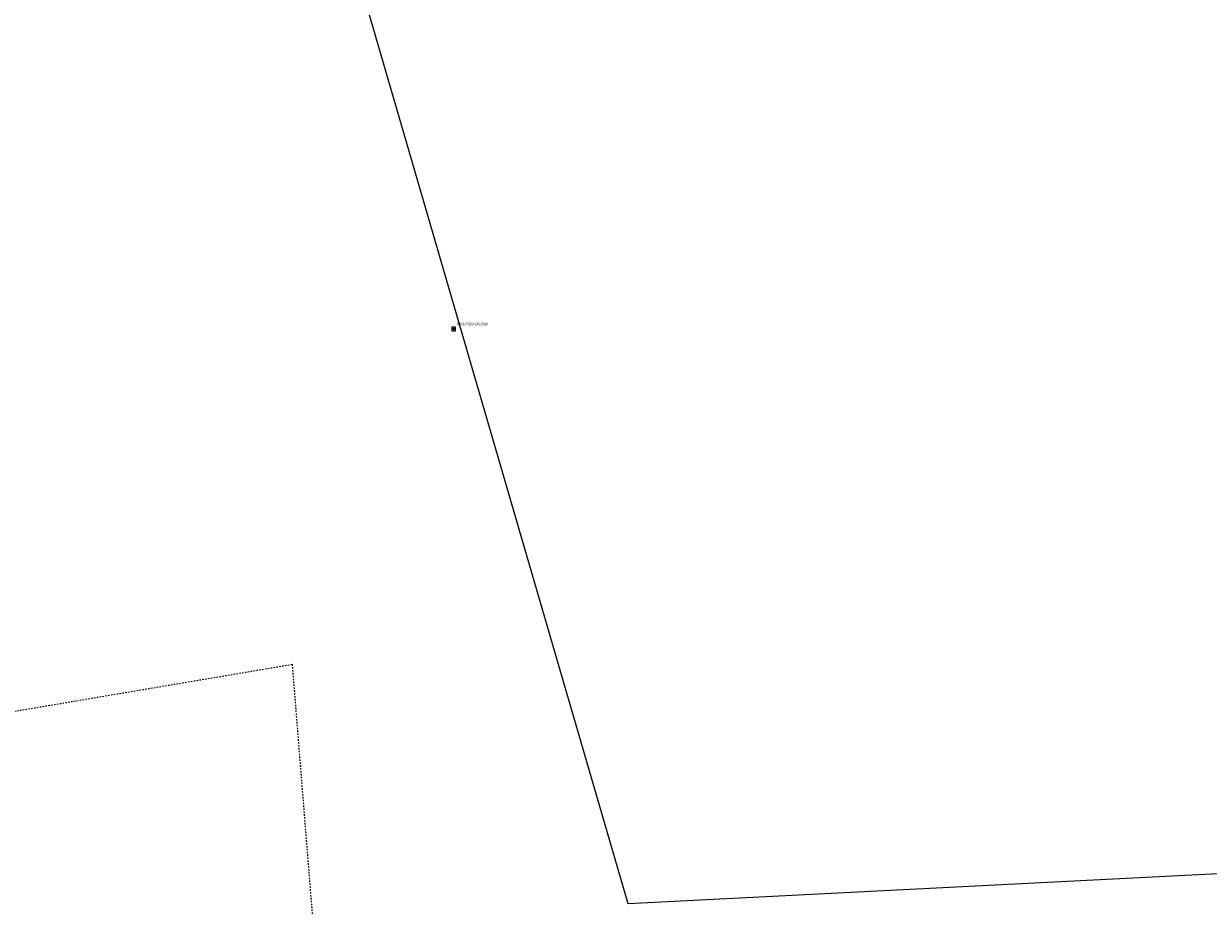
# Model space of a CAD drawing. Header units: metres. Extents: x 8440716 to 8446743, y 5883760 to 5887966.
# Tile 26 of 256: x 8442454 to 8442863, y 5885380 to 5885685. Entities that reach past the tile are written whole.
import ezdxf
from ezdxf.enums import TextEntityAlignment as Align

# ---------------------------------------------------------------- set-up
doc = ezdxf.new("R2010")
doc.units = ezdxf.units.M
doc.header["$MEASUREMENT"] = 0
doc.linetypes.add('0.5_0.5', pattern=[1, 0.5, -0.5])
doc.linetypes.add('219-500', pattern=[0])
doc.layers.get('0').update_dxf_attribs({"color": 250, "linetype": 'CONTINUOUS', "lineweight": 5})
for name, color, linetype in [('203-punkt graniczny', 253, 'CONTINUOUS'), ('218-kontur użytku gruntowego', 253, 'CONTINUOUS'), ('219-działka ewidencyjna', 253, 'CONTINUOUS'), ('Szczegółowa osnowa geodezyjna pozioma', 253, 'CONTINUOUS'), ('Szczegółowa osnowa geodezyjna pozioma-Atr103', 253, 'CONTINUOUS')]:
    doc.layers.add(name, color=color, linetype=linetype)
doc.styles.get("Standard").update_dxf_attribs({"font": 'Working1250', "width": 0.75})

# ---------------------------------------------------------------- blocks, each defined once
blk = doc.blocks.new('203')
at = {"linetype": 'Continuous', "lineweight": 0}
h = blk.add_hatch(color=0, dxfattribs=at)
edge = h.paths.add_edge_path()
edge.add_arc((0, 0), 0.045, 0, 360)
blk = doc.blocks.new('OSSP')
at = {"color": 0}
for p, q in [((-0.626, 0.625), (-0.626, -0.625)), ((-0.626, 0.625), (-0.626, -0.625)), ((0.624, 0.625), (-0.626, 0.625)), ((0.624, 0.625), (-0.626, 0.625)), ((0.3, 0), (-0.3, 0)), ((0.3, 0), (-0.3, 0)), ((0, -0.3), (0, 0.3)), ((0, -0.3), (0, 0.3)), ((0.624, -0.625), (0.624, 0.625)), ((0.624, -0.625), (0.624, 0.625)), ((-0.626, -0.625), (0.624, -0.625)), ((-0.626, -0.625), (0.624, -0.625))]:
    blk.add_line(p, q, dxfattribs=at)

msp = doc.modelspace()

# ---------------------------------------------------------------- linework, layer by layer
at = {"layer": '218-kontur użytku gruntowego', "color": 3, "linetype": '0.5_0.5', "lineweight": 18, "flags": 128}
for points in [[(8442320.31, 5885425.19), (8442546.61, 5885463.41)], [(8442546.61, 5885463.41), (8442553.64, 5885375.86)]]:
    msp.add_lwpolyline(points, dxfattribs=at)
at = {"layer": '219-działka ewidencyjna', "color": 253, "linetype": '219-500', "lineweight": 18, "flags": 128}
for points in [[(8442662.82, 5885380.59), (8442533.2, 5885825.66)], [(8443134.23, 5885404.6), (8442662.82, 5885380.59)]]:
    msp.add_lwpolyline(points, dxfattribs=at)

# ---------------------------------------------------------------- block references
at = {"layer": '203-punkt graniczny', "color": 253, "linetype": 'Continuous', "lineweight": 18}
msp.add_blockref('203', (8442662.82, 5885380.59), dxfattribs=at)
at = {"layer": 'Szczegółowa osnowa geodezyjna pozioma', "color": 253, "linetype": 'Continuous', "lineweight": 18}
msp.add_blockref('OSSP', (8442602.49, 5885579.28), dxfattribs=at)

# ---------------------------------------------------------------- texts
at = {"layer": 'Szczegółowa osnowa geodezyjna pozioma-Atr103', "color": 253, "oblique": 15, "width": 0.72}
msp.add_text('N34107Cb3-SP13330', height=0.9, dxfattribs=at).set_placement((8442603.49, 5885580.28), align=Align.BOTTOM_LEFT)

doc.saveas('drawing.dxf')
